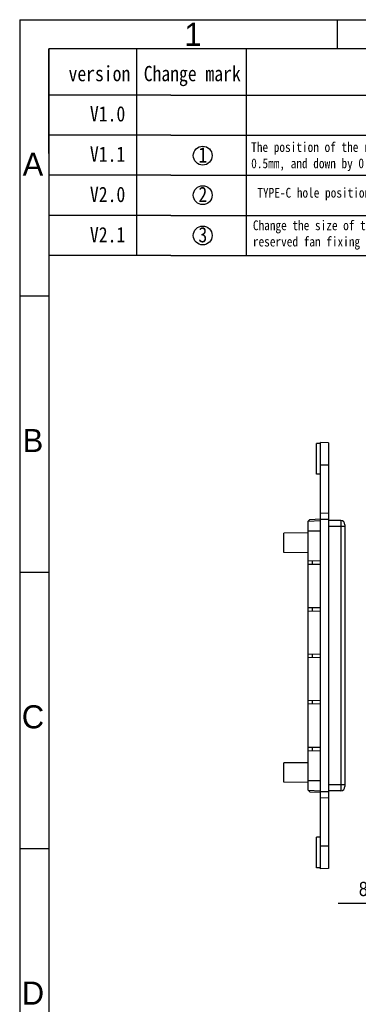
# Model space of a CAD drawing. Header units: millimetres. Extents: x 581 to 1163, y 50 to 457.
# Tile 8 of 29: x 581 to 665, y 215 to 457. Entities that reach past the tile are written whole.
import ezdxf
from ezdxf.enums import TextEntityAlignment as Align

# ---------------------------------------------------------------- set-up
doc = ezdxf.new("R2010")
doc.units = ezdxf.units.MM
doc.header["$LTSCALE"] = 30.734
doc.header["$PDMODE"] = 3
doc.header["$PDSIZE"] = 8
doc.layers.get('0').update_dxf_attribs({"linetype": 'CONTINUOUS'})
doc.layers.get('Defpoints').update_dxf_attribs({"linetype": 'CONTINUOUS'})
for name, color, linetype in [('DRAFTS', 7, 'CONTINUOUS'), ('图形层', 7, 'CONTINUOUS'), ('图框层', 7, 'CONTINUOUS'), ('标注层', 7, 'CONTINUOUS')]:
    doc.layers.add(name, color=color, linetype=linetype)
doc.styles.add('3', font='txt')
doc.styles.get("Standard").update_dxf_attribs({"font": 'txt', "width": 0.85})
doc.dimstyles.new('DIMSTYLE_6', dxfattribs={"dimtxt": 3.5, "dimasz": 3.5, "dimexe": 1.5, "dimexo": 1, "dimtad": 1, "dimtxsty": 'Standard', "dimblk": '_FILLED', "dimblk1": '_FILLED', "dimblk2": '_FILLED', "dimcen": 0.09, "dimazin": 2, "dimtp": 0.1, "dimtm": 0.1, "dimtfac": 1, "dimtofl": 0, "dimtmove": 0, "dimatfit": 1, "dimldrblk": '_FILLED', "dimfxl": 1, "dimtolj": 1, "dimarcsym": 0})

# ---------------------------------------------------------------- blocks, each defined once
blk = doc.blocks.new('_FILLED')
at = {"color": 0, "linetype": 'ByBlock'}
blk.add_solid([(0, 0), (-1, 0.143), (-1, -0.143)], dxfattribs=at)
blk = doc.blocks.new('*D35')
at = {"color": 0, "linetype": 'Continuous', "lineweight": -2, "transparency": 16777216}
for p, q in [((696.31, 253.92), (696.49, 253.92)), ((696.4, 253.83), (696.4, 254.01)), ((691.92, 250.73), (677.07, 240.17)), ((677.07, 240.17), (659.59, 240.17))]:
    blk.add_line(p, q, dxfattribs=at)
at = {"layer": 'Defpoints', "color": 0, "linetype": 'Continuous', "transparency": 16777216}
for p in [(698.03, 255.08), (694.77, 252.76)]:
    blk.add_point(p, dxfattribs=at)
at = {"color": 0, "linetype": 'Continuous', "lineweight": -2, "transparency": 16777216, "xscale": 3.5, "yscale": 3.5, "zscale": 3.5, "rotation": 35.42693214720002}
blk.add_blockref('_FILLED', (694.77, 252.76), dxfattribs=at)
at = {"color": 0, "linetype": 'Continuous', "transparency": 16777216, "insert": (677.52, 245.46), "char_height": 3.5, "width": 19.0032, "attachment_point": 3, "line_spacing_factor": 0.9}
blk.add_mtext('\\A1;8-B-%%C4', dxfattribs=at)

msp = doc.modelspace()

# ---------------------------------------------------------------- linework, layer by layer
at = {"color": 7, "linetype": 'Continuous'}
for p, q in [((655.254, 347.919), (655.254, 353.454)), ((657.254, 353.419), (655.254, 353.454)), ((657.254, 353.419), (657.254, 347.919)), ((655.254, 353.219), (654.254, 353.219)), ((654.254, 345.719), (654.254, 353.218)), ((657.254, 347.919), (655.254, 347.919)), ((655.254, 345.719), (654.254, 345.719)), ((660.271, 334.266), (657.254, 334.319)), ((660.271, 334.266), (660.271, 267.871)), ((661.254, 332.819), (657.254, 332.819)), ((661.254, 333.266), (661.254, 268.871)), ((661.254, 269.319), (657.254, 269.319)), ((660.271, 267.871), (657.254, 267.819)), ((655.254, 256.419), (654.254, 256.419)), ((654.254, 248.919), (654.254, 256.418)), ((657.254, 254.219), (655.254, 254.219)), ((655.254, 248.684), (655.254, 254.219)), ((657.254, 254.219), (657.254, 248.719)), ((655.254, 248.919), (654.254, 248.919)), ((657.254, 248.719), (655.254, 248.684))]:
    msp.add_line(p, q, dxfattribs=at)
for centre in [(626.289, 423.986), (626.289, 414.268), (626.289, 404.362)]:
    msp.add_circle(centre, 2.324)
for centre, start, end in [((660.254, 333.266), 0, 89), ((660.254, 268.871), 271, 0)]:
    msp.add_arc(centre, 1, start, end, dxfattribs=at)
at = {"layer": 'DRAFTS', "color": 7, "linetype": 'Continuous'}
for p, q in [((655.254, 254.219), (655.254, 347.919)), ((657.254, 347.919), (657.254, 254.219)), ((652.668, 334.533), (652.252, 334.112)), ((652.254, 334.112), (655.254, 334.269)), ((652.254, 268.024), (652.254, 334.113)), ((652.668, 334.533), (655.254, 334.669)), ((657.254, 336.034), (655.254, 336.069)), ((657.254, 334.569), (655.254, 334.569)), ((652.254, 331.769), (655.254, 331.769)), ((652.254, 331.258), (646.254, 331.205)), ((646.254, 326.433), (646.254, 331.205)), ((652.254, 326.38), (646.254, 326.432)), ((652.25, 324.393), (655.254, 324.445)), ((653.302, 323.575), (653.302, 324.411)), ((652.252, 323.593), (655.254, 323.541)), ((652.25, 312.87), (655.254, 312.923)), ((653.302, 312.052), (653.302, 312.888)), ((652.252, 312.07), (655.254, 312.018)), ((652.25, 301.469), (655.254, 301.521)), ((652.252, 300.669), (655.254, 300.616)), ((653.302, 300.651), (653.302, 301.487)), ((652.25, 290.067), (655.254, 290.12)), ((652.252, 289.268), (655.254, 289.215)), ((653.302, 289.249), (653.302, 290.086)), ((652.25, 278.545), (655.254, 278.597)), ((653.302, 277.726), (653.302, 278.563)), ((652.252, 277.745), (655.254, 277.692)), ((652.254, 274.758), (646.254, 274.705)), ((646.254, 269.933), (646.254, 274.705)), ((652.254, 269.88), (646.254, 269.932)), ((652.254, 270.369), (655.254, 270.369)), ((652.25, 268.022), (652.668, 267.604)), ((652.254, 268.026), (655.254, 267.869)), ((652.668, 267.604), (655.254, 267.469)), ((657.254, 267.569), (655.254, 267.569)), ((657.254, 266.104), (655.254, 266.069))]:
    msp.add_line(p, q, dxfattribs=at)
at = {"layer": '图形层', "color": 0}
for p, q in [((610.068, 429.021), (610.068, 450.264)), ((618.419, 438.892), (588.419, 438.892)), ((610.068, 419.151), (610.068, 440.394)), ((618.419, 429.021), (588.419, 429.021)), ((610.068, 409.28), (610.068, 430.523)), ((618.419, 419.151), (588.419, 419.151)), ((610.068, 399.41), (610.068, 420.653)), ((618.419, 409.28), (588.419, 409.28)), ((618.419, 399.41), (588.419, 399.41))]:
    msp.add_line(p, q, dxfattribs=at)
at = {"layer": '图框层', "color": 0}
for p, q in [((581.278, 457.405), (1163.442, 457.405)), ((659.404, 450.264), (659.404, 457.405)), ((1156.301, 450.264), (588.419, 450.264)), ((588.419, 450.264), (588.419, 57.006)), ((588.419, 424.505), (588.419, 450.264)), ((637.078, 429.021), (637.078, 450.264)), ((588.419, 432.376), (588.419, 441.32)), ((618.419, 438.892), (801.375, 438.892)), ((637.078, 419.151), (637.078, 440.394)), ((618.419, 429.021), (801.375, 429.021)), ((637.078, 409.28), (637.078, 430.523)), ((618.419, 419.151), (801.375, 419.151)), ((637.078, 399.41), (637.078, 420.653)), ((618.419, 409.28), (801.375, 409.28)), ((618.419, 399.41), (801.375, 399.41))]:
    msp.add_line(p, q, dxfattribs=at)
at = {"layer": '图框层'}
for p, q in [((581.278, 389.482), (588.419, 389.482)), ((581.278, 321.558), (588.419, 321.558)), ((581.278, 253.635), (588.419, 253.635))]:
    msp.add_line(p, q, dxfattribs=at)
at = {"layer": '标注层', "color": 0}
msp.add_line((581.278, 457.405), (581.278, 49.864), dxfattribs=at)

# ---------------------------------------------------------------- texts
at = {"layer": '图框层', "color": 0, "style": '3'}
for s, p in [('1', (623.912, 453.813)), ('A', (584.54, 421.878)), ('B', (584.54, 353.954)), ('C', (584.54, 286.031)), ('D', (584.54, 218.107))]:
    msp.add_text(s, height=5.679, rotation=0, dxfattribs=at).set_placement(p, align=Align.MIDDLE)
at = {"layer": '图框层', "color": 0, "attachment_point": 1}
for s, insert, char_height, width in [('{\\fSimSun|b0|i0|c134|p2;version}', (593.298, 446.031), 3.75, 31.56561), ('{\\fSimSun|b0|i0|c134|p2;Change mark}', (611.789, 446.031), 3.75, 31.56561), ('{\\fSimSun|b0|i0|c134|p2;V1.0}', (598.544, 436.15), 3.76358, 31.67995), ('{\\fSimSun|b0|i0|c134|p2;V1.1}', (598.544, 426.244), 3.76358, 31.67995), ('{\\fSimSun|b0|i0|c134|p2;1}', (625.23, 426.055), 3.76358, 31.67995), ('{\\fSimSun|b0|i0|c134|p2;The position of the red heat dissipation hole is moved up and down by 0.5mm, and down by 0.3mm, while the rest remain unchanged}', (638.206, 427.294), 2.4, 99.7456), ('{\\fSimSun|b0|i0|c134|p2;V2.0}', (598.544, 416.338), 3.76358, 31.67995), ('{\\fSimSun|b0|i0|c134|p2;2}', (625.23, 416.338), 3.76358, 31.67995), ('{\\fSimSun|b0|i0|c134|p2;TYPE-C hole position enlarged and chamfered}', (639.718, 416.066), 2.4, 99.7456), ('{\\fSimSun|b0|i0|c134|p2;Change the size of the cooling hole (red) to }∅ {\\fSimSun|b0|i0|c134|p2;2 and remove the three reserved fan fixing columns inside}', (638.628, 408.06), 2.4, 99.7456), ('{\\fSimSun|b0|i0|c134|p2;V2.1}', (598.544, 406.431), 3.76358, 31.67995), ('{\\fSimSun|b0|i0|c134|p2;3}', (625.23, 406.431), 3.76358, 31.67995)]:
    msp.add_mtext(s, dxfattribs=dict(at, insert=insert, char_height=char_height, width=width))

# ---------------------------------------------------------------- dimensions: what is measured, and where the dimension line sits
at = {"color": 2, "linetype": 'Continuous'}
dim = msp.add_diameter_dim_2p(p1=(698.034, 255.078), p2=(694.775, 252.759), text='8-B-%%C<>', dimstyle='DIMSTYLE_6', override={"dimtih": 1, "dimtoh": 1, "dimpost": '<>'}, dxfattribs=at)
dim.commit()
dim.dimension.update_dxf_attribs({"geometry": '*D35', "text_midpoint": (668.018, 240.167), "dimtype": 163})

doc.saveas('drawing.dxf')
